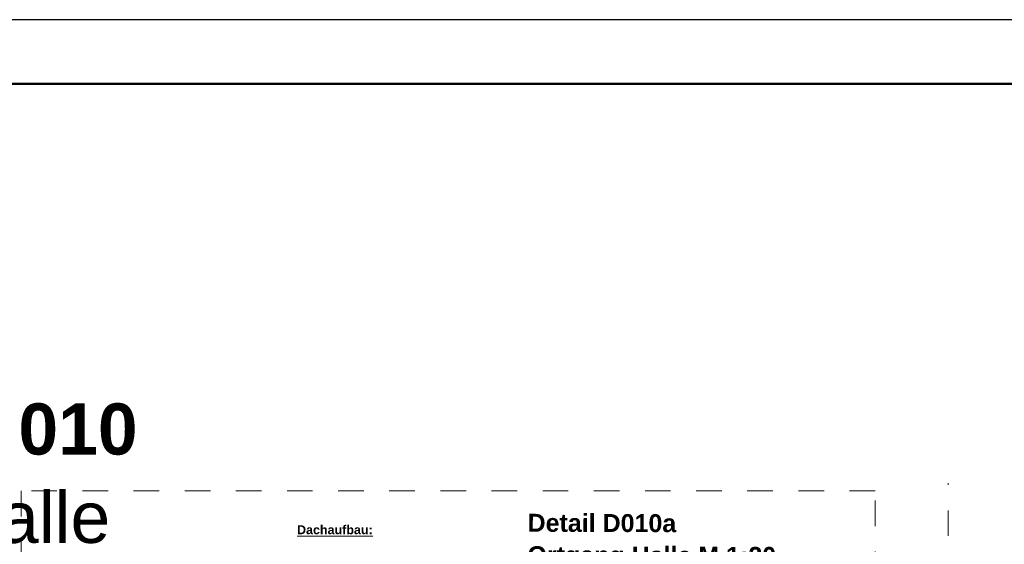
# Model space of a CAD drawing. Header units: metres. Extents: x 1316.5 to 1415.3, y -94.1 to -52.
# Tile 142 of 256: x 1344.7 to 1348.6, y -54.1 to -52. Entities that reach past the tile are written whole.
import ezdxf

# ---------------------------------------------------------------- set-up
doc = ezdxf.new("R2010")
doc.units = ezdxf.units.M
for name, pattern in [('AUSGEZOGEN', [0]), ('STRICHLINIE_S4', [0.008, 0.006, -0.002]), ('STRICHPUNKT2_S5', [0.1, 0.07, -0.01, 0.01, -0.01])]:
    doc.linetypes.add(name, pattern=pattern)
for name, color, linetype, lineweight in [('XR$10$Legende', 4, 'AUSGEZOGEN', 13), ('XR$11$Achsen', 4, 'AUSGEZOGEN', 13), ('XR$12$DETAIL', 7, 'AUSGEZOGEN', 25), ('XR$9$Text 1_100', 3, 'AUSGEZOGEN', 18), ('XR$9$Text 1_50', 3, 'AUSGEZOGEN', 18), ('XR$9$Wand Mauerwerk tr_1', 42, 'AUSGEZOGEN', 18)]:
    doc.layers.add(name, color=color, linetype=linetype, lineweight=lineweight)
doc.layers.add('XR$12$_50394', color=7, linetype='Continuous')
doc.styles.add('ARIAL', font='arial.ttf')

msp = doc.modelspace()

# ---------------------------------------------------------------- linework, layer by layer
at = {"layer": 'XR$10$Legende', "color": 6, "linetype": 'AUSGEZOGEN', "lineweight": 25, "transparency": 33554687}
msp.add_lwpolyline([(1338.7277, -94.0931), (1398.1777, -94.0931), (1398.1777, -52.0431), (1338.7277, -52.0431), (1338.7277, -94.0931)], close=True, dxfattribs=at)
at = {"layer": 'XR$10$Legende', "color": 1, "linetype": 'AUSGEZOGEN', "lineweight": 50, "transparency": 33554687}
msp.add_lwpolyline([(1339.7277, -93.8431), (1397.9277, -93.8431), (1397.9277, -52.2931), (1339.7277, -52.2931), (1339.7277, -93.8431)], close=True, dxfattribs=at)
at = {"layer": 'XR$11$Achsen', "color": 1, "linetype": 'STRICHPUNKT2_S5', "lineweight": 13, "transparency": 33554687}
msp.add_line((1348.3701, -62.4601), (1348.3701, -53.8536), dxfattribs=at)
at = {"layer": 'XR$9$Wand Mauerwerk tr_1', "color": 7, "linetype": 'STRICHLINIE_S4', "lineweight": 18, "transparency": 33554687}
msp.add_lwpolyline([(1348.085, -53.8835), (1344.7448, -53.8835), (1344.7448, -57.4213), (1348.085, -57.4213), (1348.085, -53.8835)], close=True, dxfattribs=at)

# ---------------------------------------------------------------- texts
at = {"layer": 'XR$12$_50394', "color": 7, "linetype": 'AUSGEZOGEN', "lineweight": 13, "transparency": 33554687, "insert": (1343.37, -53.8873), "char_height": 0.2, "width": 1.833805, "attachment_point": 1, "style": 'ARIAL'}
msp.add_mtext('\\W1.00;Ortgang Halle', dxfattribs=at)
at = {"layer": 'XR$12$DETAIL', "color": 3, "linetype": 'AUSGEZOGEN', "lineweight": 25, "transparency": 33554687, "insert": (1343.3687, -53.7451), "char_height": 0.2, "width": 1.937682, "attachment_point": 7, "style": 'ARIAL'}
msp.add_mtext('\\A1;{\\fArial|i0|b1;\\H0.200000;\\W1.000000;\\C3;DETAIL D 010}\\P', dxfattribs=at)
at = {"layer": 'XR$9$Text 1_100', "color": 3, "linetype": 'AUSGEZOGEN', "lineweight": 18, "transparency": 33554687, "insert": (1345.824, -54.0539), "char_height": 0.035, "width": 0.31564, "attachment_point": 7, "rotation": 360, "style": 'ARIAL'}
msp.add_mtext('\\A1;{\\L\\fArial|i0|b1;\\H0.035000;\\W1.000000;\\C3;Dachaufbau:\\l}\\P', dxfattribs=at)
at = {"layer": 'XR$9$Text 1_50', "color": 3, "linetype": 'AUSGEZOGEN', "lineweight": 25, "transparency": 33554687, "insert": (1346.7257, -53.9735), "char_height": 0.07, "width": 1.216482, "attachment_point": 1, "rotation": 359.8128, "line_spacing_factor": 1.084337, "style": 'ARIAL'}
msp.add_mtext('\\A1;{\\fArial|i0|b1;\\H0.070000;\\W1.000000;\\C3;Detail D010a}\\P{\\fArial|i0|b1;\\H0.070000;\\W1.000000;\\C3;Ortgang Halle M 1:20}\\P{\\fArial|i0|b0;\\H0.070000;\\W1.000000;\\C3;Regelschnitt Fertigteilwand}\\P{\\fArial|i0|b0;\\H0.045000;\\W1.000000;\\C3;(dargestellt Achsen 3, 4)}\\P', dxfattribs=at)

doc.saveas('drawing.dxf')
